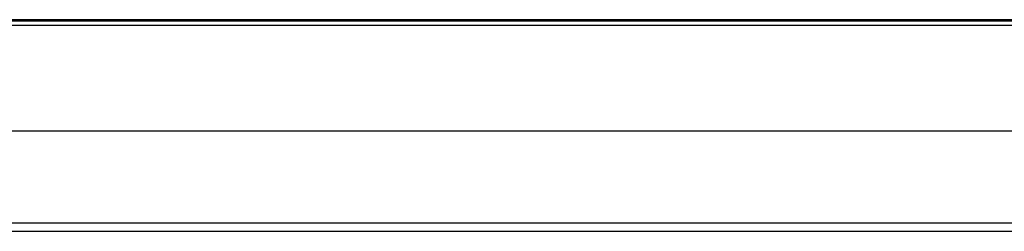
# Model space of a CAD drawing. Header units: millimetres. Extents: x -0.201 to 0.721, y -0.195 to 0.483.
# Tile 73 of 188: x 0.08249 to 0.10526, y 0.16276 to 0.16766. Entities that reach past the tile are written whole.
import ezdxf

# ---------------------------------------------------------------- set-up
doc = ezdxf.new("R2010")
doc.units = ezdxf.units.MM

msp = doc.modelspace()

# ---------------------------------------------------------------- linework, layer by layer
at = {"color": 7, "linetype": 'Continuous', "lineweight": 25}
for p, q in [((0.054702, 0.167657), (0.160867, 0.167657)), ((0.160867, 0.167625), (0.054702, 0.167625)), ((0.054412, 0.162955), (0.161156, 0.162955)), ((0.1612, 0.162755), (0.054368, 0.162755))]:
    msp.add_line(p, q, dxfattribs=at)
at = {"color": 7, "linetype": 'Continuous', "lineweight": 25, "flags": 128}
msp.add_lwpolyline([(0.05455, 0.16508), (0.066909, 0.16508), (0.079269, 0.16508), (0.085448, 0.16508), (0.091628, 0.16508), (0.107784, 0.16508)], dxfattribs=at)
at = {"color": 7, "linetype": 'Continuous', "lineweight": 25}
msp.add_open_spline([(0.107784, 0.167525), (0.103198, 0.167525), (0.094027, 0.167525), (0.08027, 0.167525), (0.067248, 0.167525), (0.058812, 0.167525), (0.054962, 0.167525)], degree=3, knots=[0, 0, 0, 0, 0.26044, 0.520879, 0.781319, 1, 1, 1, 1], dxfattribs=at)

doc.saveas('drawing.dxf')
